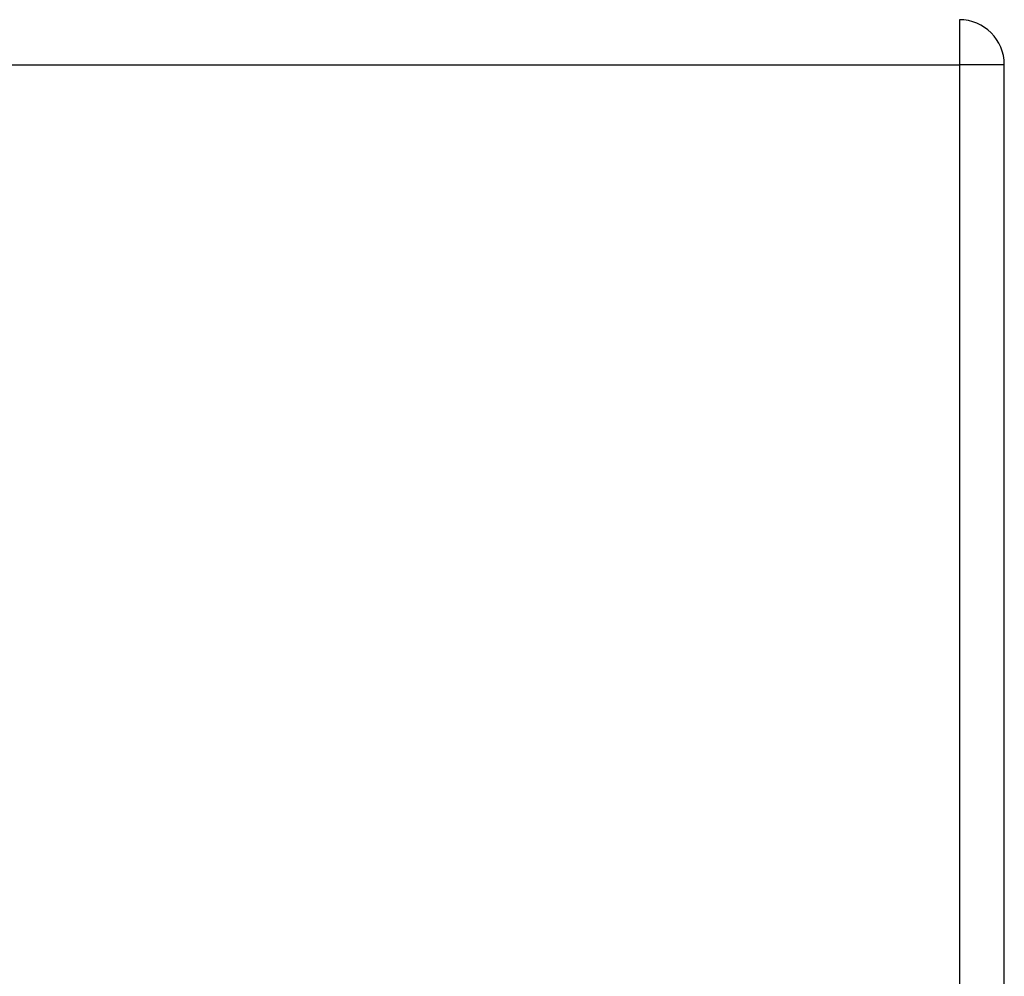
# Model space of a CAD drawing. Header units: inches. Extents: x 23 to 567, y 61 to 264.
# Tile 99 of 256: x 129.1 to 131.26, y 257.9 to 260. Entities that reach past the tile are written whole.
import ezdxf

# ---------------------------------------------------------------- set-up
doc = ezdxf.new("R2010")
doc.units = ezdxf.units.IN
doc.header["$MEASUREMENT"] = 0
doc.layers.add('Visible Edges(ANSI)', color=7, linetype='Continuous', lineweight=25)
doc.layers.add('Visible Tangent Edges(ANSI)', color=7, linetype='Continuous', lineweight=25)

msp = doc.modelspace()

# ---------------------------------------------------------------- linework, layer by layer
at = {"layer": 'Visible Edges(ANSI)'}
msp.add_line((131.2647, 248.1007), (131.2647, 259.9027), dxfattribs=at)
msp.add_arc((131.1657, 259.9027), 0.099, 0, 90, dxfattribs=at)
at = {"layer": 'Visible Tangent Edges(ANSI)'}
for p, q in [((131.1657, 260.0017), (131.1657, 259.9027)), ((77.3637, 259.9027), (131.1657, 259.9027)), ((131.1657, 259.9027), (131.1657, 248.1007)), ((131.2647, 259.9027), (131.1657, 259.9027))]:
    msp.add_line(p, q, dxfattribs=at)

doc.saveas('drawing.dxf')
